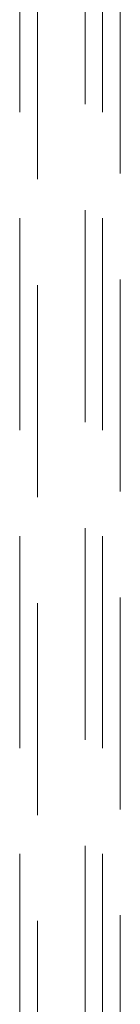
# Model space of a CAD drawing. Header units: millimetres. Extents: x -6579 to 21413, y 4748 to 42777.
# Tile 18 of 54: x 12634 to 12705, y 37961 to 38658. Entities that reach past the tile are written whole.
import ezdxf

# ---------------------------------------------------------------- set-up
doc = ezdxf.new("R2010")
doc.units = ezdxf.units.MM
doc.linetypes.add('ADSK_Штриховая_ш3 п1_5', pattern=[225, 150, -75])
doc.layers.add('A-DETL-____-MBND', color=5, linetype='ADSK_Штриховая_ш3 п1_5', lineweight=20)

msp = doc.modelspace()

# ---------------------------------------------------------------- linework, layer by layer
at = {"layer": 'A-DETL-____-MBND', "color": 10}
for p, q in [((12646.09, 37419.87), (12646.09, 38972.97)), ((12633.59, 38967.28), (12633.59, 37439.87))]:
    msp.add_line(p, q, dxfattribs=at)
at = {"layer": 'A-DETL-____-MBND', "color": 170}
for p, q in [((12679.85, 38972.97), (12679.85, 37423.87)), ((12704.85, 37423.87), (12704.85, 38972.97)), ((12692.35, 38967.28), (12692.35, 37443.87))]:
    msp.add_line(p, q, dxfattribs=at)

doc.saveas('drawing.dxf')
